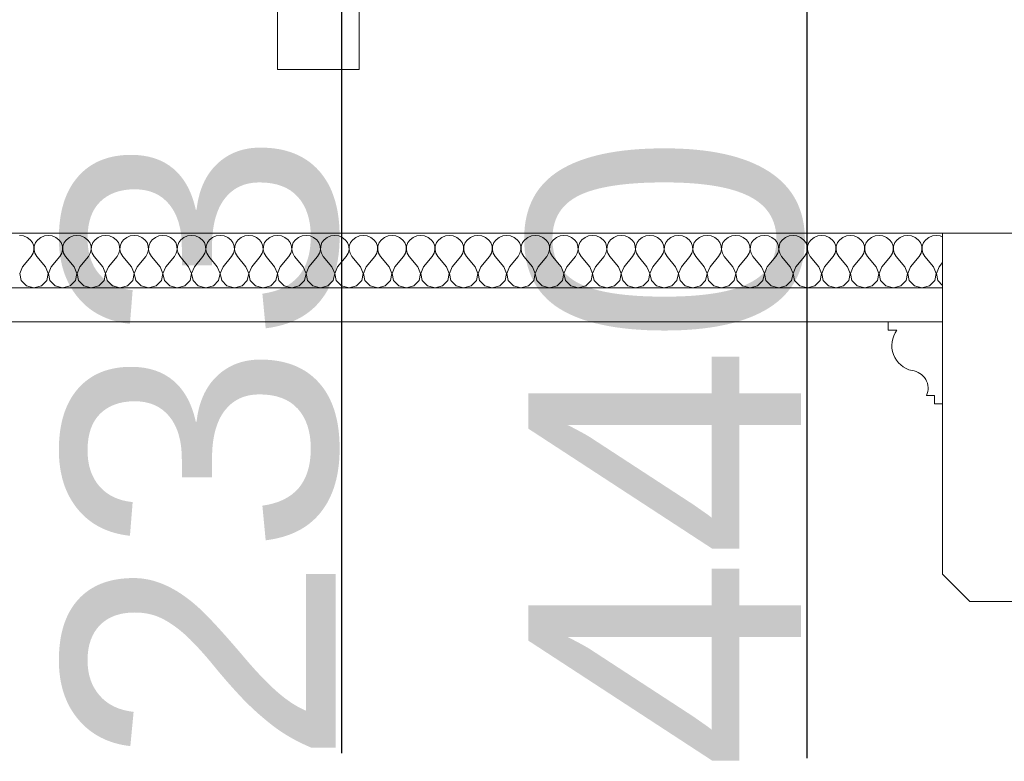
# Model space of a CAD drawing. Header units: millimetres. Extents: x -573548 to 674770, y -246895 to -89040.
# Tile 86 of 199: x 111571 to 112293, y -236064 to -235521. Entities that reach past the tile are written whole.
import ezdxf

# ---------------------------------------------------------------- set-up
doc = ezdxf.new("R2010")
doc.units = ezdxf.units.MM
for name, color, linetype, lineweight in [('belki sufitowe_Nr_pióra__41', 8, 'Continuous', 9), ('Nowe_Drawing & Figure_Nr_pióra__59', 8, 'Continuous', 9), ('Nowe_strop_Nr_pióra__59', 8, 'Continuous', 9), ('strop_Nr_pióra__41', 8, 'Continuous', 9)]:
    doc.layers.add(name, color=color, linetype=linetype, lineweight=lineweight)
doc.layers.add('Nowe_Drawing & Figure', color=7, linetype='Continuous')
doc.styles.get("Standard").update_dxf_attribs({"font": 'arial.ttf'})
doc.dimstyles.new('ISO-25', dxfattribs={"dimtxt": 2.5, "dimasz": 2.5, "dimexe": 1.25, "dimexo": 0.625, "dimtad": 1, "dimtxsty": 'Standard', "dimcen": 2.5, "dimadec": 0, "dimazin": 0, "dimtfac": 1, "dimtmove": 0, "dimatfit": 3, "dimfxl": 1, "dimarcsym": 0})

# ---------------------------------------------------------------- blocks, each defined once
blk = doc.blocks.new('*X474', base_point=(477978.69, -104863.57))
at = {"layer": 'Nowe_Drawing & Figure', "color": 21, "linetype": 'Continuous', "lineweight": 13, "true_color": 0xffaaaa}
for p, q in [((506341.62, -73220.77), (506338.75, -73220.4)), ((506344.27, -73221.84), (506341.62, -73220.77)), ((506346.5, -73223.53), (506344.27, -73221.84)), ((506354.23, -73221.84), (506352, -73223.53)), ((506356.88, -73220.77), (506354.23, -73221.84)), ((506359.75, -73220.4), (506356.88, -73220.77)), ((506362.62, -73220.77), (506359.75, -73220.4)), ((506365.27, -73221.84), (506362.62, -73220.77)), ((506367.5, -73223.53), (506365.27, -73221.84)), ((506375.23, -73221.84), (506373, -73223.53)), ((506377.88, -73220.77), (506375.23, -73221.84)), ((506380.75, -73220.4), (506377.88, -73220.77)), ((506383.62, -73220.77), (506380.75, -73220.4)), ((506386.27, -73221.84), (506383.62, -73220.77)), ((506388.5, -73223.53), (506386.27, -73221.84)), ((506396.23, -73221.84), (506394, -73223.53)), ((506398.88, -73220.77), (506396.23, -73221.84)), ((506401.75, -73220.4), (506398.88, -73220.77)), ((506404.62, -73220.77), (506401.75, -73220.4)), ((506407.27, -73221.84), (506404.62, -73220.77)), ((506409.5, -73223.53), (506407.27, -73221.84)), ((506417.23, -73221.84), (506415, -73223.53)), ((506419.88, -73220.77), (506417.23, -73221.84)), ((506422.75, -73220.4), (506419.88, -73220.77)), ((506425.62, -73220.77), (506422.75, -73220.4)), ((506428.27, -73221.84), (506425.62, -73220.77)), ((506430.5, -73223.53), (506428.27, -73221.84)), ((506438.23, -73221.84), (506436, -73223.53)), ((506440.88, -73220.77), (506438.23, -73221.84)), ((506443.75, -73220.4), (506440.88, -73220.77)), ((506446.62, -73220.77), (506443.75, -73220.4)), ((506449.27, -73221.84), (506446.62, -73220.77)), ((506451.5, -73223.53), (506449.27, -73221.84)), ((506459.23, -73221.84), (506457, -73223.53)), ((506461.88, -73220.77), (506459.23, -73221.84)), ((506464.75, -73220.4), (506461.88, -73220.77)), ((506467.62, -73220.77), (506464.75, -73220.4)), ((506470.27, -73221.84), (506467.62, -73220.77)), ((506472.5, -73223.53), (506470.27, -73221.84)), ((506480.23, -73221.84), (506478, -73223.53)), ((506482.88, -73220.77), (506480.23, -73221.84)), ((506485.75, -73220.4), (506482.88, -73220.77)), ((506488.62, -73220.77), (506485.75, -73220.4)), ((506491.27, -73221.84), (506488.62, -73220.77)), ((506493.5, -73223.53), (506491.27, -73221.84)), ((506501.23, -73221.84), (506499, -73223.53)), ((506503.88, -73220.77), (506501.23, -73221.84)), ((506506.75, -73220.4), (506503.88, -73220.77)), ((506509.62, -73220.77), (506506.75, -73220.4)), ((506512.27, -73221.84), (506509.62, -73220.77)), ((506514.5, -73223.53), (506512.27, -73221.84)), ((506522.23, -73221.84), (506520, -73223.53)), ((506524.88, -73220.77), (506522.23, -73221.84)), ((506527.75, -73220.4), (506524.88, -73220.77)), ((506530.62, -73220.77), (506527.75, -73220.4)), ((506533.27, -73221.84), (506530.62, -73220.77)), ((506535.5, -73223.53), (506533.27, -73221.84)), ((506543.23, -73221.84), (506541, -73223.53)), ((506545.88, -73220.77), (506543.23, -73221.84)), ((506548.75, -73220.4), (506545.88, -73220.77)), ((506551.62, -73220.77), (506548.75, -73220.4)), ((506554.27, -73221.84), (506551.62, -73220.77)), ((506556.5, -73223.53), (506554.27, -73221.84)), ((506564.23, -73221.84), (506562, -73223.53)), ((506566.88, -73220.77), (506564.23, -73221.84)), ((506569.75, -73220.4), (506566.88, -73220.77)), ((506572.62, -73220.77), (506569.75, -73220.4)), ((506575.27, -73221.84), (506572.62, -73220.77)), ((506577.5, -73223.53), (506575.27, -73221.84)), ((506585.23, -73221.84), (506583, -73223.53)), ((506587.88, -73220.77), (506585.23, -73221.84)), ((506590.75, -73220.4), (506587.88, -73220.77)), ((506593.62, -73220.77), (506590.75, -73220.4)), ((506596.27, -73221.84), (506593.62, -73220.77)), ((506598.5, -73223.53), (506596.27, -73221.84)), ((506606.23, -73221.84), (506604, -73223.53)), ((506608.88, -73220.77), (506606.23, -73221.84)), ((506611.75, -73220.4), (506608.88, -73220.77)), ((506614.62, -73220.77), (506611.75, -73220.4)), ((506617.27, -73221.84), (506614.62, -73220.77)), ((506619.5, -73223.53), (506617.27, -73221.84)), ((506627.23, -73221.84), (506625, -73223.53)), ((506629.88, -73220.77), (506627.23, -73221.84)), ((506632.75, -73220.4), (506629.88, -73220.77)), ((506635.62, -73220.77), (506632.75, -73220.4)), ((506638.27, -73221.84), (506635.62, -73220.77)), ((506640.5, -73223.53), (506638.27, -73221.84)), ((506648.23, -73221.84), (506646, -73223.53)), ((506650.88, -73220.77), (506648.23, -73221.84)), ((506653.75, -73220.4), (506650.88, -73220.77)), ((506656.62, -73220.77), (506653.75, -73220.4)), ((506659.27, -73221.84), (506656.62, -73220.77)), ((506661.5, -73223.53), (506659.27, -73221.84)), ((506669.23, -73221.84), (506667, -73223.53)), ((506671.88, -73220.77), (506669.23, -73221.84)), ((506674.75, -73220.4), (506671.88, -73220.77)), ((506677.62, -73220.77), (506674.75, -73220.4)), ((506680.27, -73221.84), (506677.62, -73220.77)), ((506682.5, -73223.53), (506680.27, -73221.84)), ((506690.23, -73221.84), (506688, -73223.53)), ((506692.88, -73220.77), (506690.23, -73221.84)), ((506695.75, -73220.4), (506692.88, -73220.77)), ((506698.62, -73220.77), (506695.75, -73220.4)), ((506701.27, -73221.84), (506698.62, -73220.77)), ((506703.5, -73223.53), (506701.27, -73221.84)), ((506711.23, -73221.84), (506709, -73223.53)), ((506713.88, -73220.77), (506711.23, -73221.84)), ((506716.75, -73220.4), (506713.88, -73220.77)), ((506719.62, -73220.77), (506716.75, -73220.4)), ((506722.27, -73221.84), (506719.62, -73220.77)), ((506724.5, -73223.53), (506722.27, -73221.84)), ((506732.23, -73221.84), (506730, -73223.53)), ((506734.88, -73220.77), (506732.23, -73221.84)), ((506737.75, -73220.4), (506734.88, -73220.77)), ((506740.62, -73220.77), (506737.75, -73220.4)), ((506743.27, -73221.84), (506740.62, -73220.77)), ((506745.5, -73223.53), (506743.27, -73221.84)), ((506753.23, -73221.84), (506751, -73223.53)), ((506755.88, -73220.77), (506753.23, -73221.84)), ((506758.75, -73220.4), (506755.88, -73220.77)), ((506761.62, -73220.77), (506758.75, -73220.4)), ((506764.27, -73221.84), (506761.62, -73220.77)), ((506766.5, -73223.53), (506764.27, -73221.84)), ((506774.23, -73221.84), (506772, -73223.53)), ((506776.88, -73220.77), (506774.23, -73221.84)), ((506779.75, -73220.4), (506776.88, -73220.77)), ((506782.62, -73220.77), (506779.75, -73220.4)), ((506785.27, -73221.84), (506782.62, -73220.77)), ((506787.5, -73223.53), (506785.27, -73221.84)), ((506795.23, -73221.84), (506793, -73223.53)), ((506797.88, -73220.77), (506795.23, -73221.84)), ((506800.75, -73220.4), (506797.88, -73220.77)), ((506803.62, -73220.77), (506800.75, -73220.4)), ((506806.27, -73221.84), (506803.62, -73220.77)), ((506808.5, -73223.53), (506806.27, -73221.84)), ((506816.23, -73221.84), (506814, -73223.53)), ((506818.88, -73220.77), (506816.23, -73221.84)), ((506821.75, -73220.4), (506818.88, -73220.77)), ((506824.62, -73220.77), (506821.75, -73220.4)), ((506827.27, -73221.84), (506824.62, -73220.77)), ((506829.5, -73223.53), (506827.27, -73221.84)), ((506837.23, -73221.84), (506835, -73223.53)), ((506839.88, -73220.77), (506837.23, -73221.84)), ((506842.75, -73220.4), (506839.88, -73220.77)), ((506845.62, -73220.77), (506842.75, -73220.4)), ((506848.27, -73221.84), (506845.62, -73220.77)), ((506850.5, -73223.53), (506848.27, -73221.84)), ((506858.23, -73221.84), (506856, -73223.53)), ((506860.88, -73220.77), (506858.23, -73221.84)), ((506863.75, -73220.4), (506860.88, -73220.77)), ((506866.62, -73220.77), (506863.75, -73220.4)), ((506869.27, -73221.84), (506866.62, -73220.77)), ((506871.5, -73223.53), (506869.27, -73221.84)), ((506879.23, -73221.84), (506877, -73223.53)), ((506881.88, -73220.77), (506879.23, -73221.84)), ((506884.75, -73220.4), (506881.88, -73220.77)), ((506887.62, -73220.77), (506884.75, -73220.4)), ((506890.27, -73221.84), (506887.62, -73220.77)), ((506892.5, -73223.53), (506890.27, -73221.84)), ((506900.23, -73221.84), (506898, -73223.53)), ((506902.88, -73220.77), (506900.23, -73221.84)), ((506905.75, -73220.4), (506902.88, -73220.77)), ((506908.62, -73220.77), (506905.75, -73220.4)), ((506911.27, -73221.84), (506908.62, -73220.77)), ((506913.5, -73223.53), (506911.27, -73221.84)), ((506921.23, -73221.84), (506919, -73223.53)), ((506923.88, -73220.77), (506921.23, -73221.84)), ((506926.75, -73220.4), (506923.88, -73220.77)), ((506929.62, -73220.77), (506926.75, -73220.4)), ((506932.27, -73221.84), (506929.62, -73220.77)), ((506934.5, -73223.53), (506932.27, -73221.84)), ((506942.23, -73221.84), (506940, -73223.53)), ((506944.88, -73220.77), (506942.23, -73221.84)), ((506947.75, -73220.4), (506944.88, -73220.77)), ((506950.62, -73220.77), (506947.75, -73220.4)), ((506953.27, -73221.84), (506950.62, -73220.77)), ((506955.5, -73223.53), (506953.27, -73221.84)), ((506963.23, -73221.84), (506961, -73223.53)), ((506965.88, -73220.77), (506963.23, -73221.84)), ((506968.75, -73220.4), (506965.88, -73220.77)), ((506971.62, -73220.77), (506968.75, -73220.4)), ((506974.27, -73221.84), (506971.62, -73220.77)), ((506976.5, -73223.53), (506974.27, -73221.84)), ((506984.23, -73221.84), (506982, -73223.53)), ((506986.88, -73220.77), (506984.23, -73221.84)), ((506989.75, -73220.4), (506986.88, -73220.77)), ((506992.62, -73220.77), (506989.75, -73220.4)), ((506995.27, -73221.84), (506992.62, -73220.77)), ((506997.5, -73223.53), (506995.27, -73221.84)), ((507005.23, -73221.84), (507003, -73223.53)), ((507007.88, -73220.77), (507005.23, -73221.84)), ((507010.75, -73220.4), (507007.88, -73220.77)), ((507013.62, -73220.77), (507010.75, -73220.4)), ((507015.39, -73221.48), (507013.62, -73220.77)), ((506348.14, -73225.71), (506346.5, -73223.53)), ((506349.06, -73228.22), (506348.14, -73225.71)), ((506349.2, -73230.87), (506349.06, -73228.22)), ((506349.43, -73228.22), (506349.29, -73230.87)), ((506350.36, -73225.71), (506349.43, -73228.22)), ((506352, -73223.53), (506350.36, -73225.71)), ((506369.14, -73225.71), (506367.5, -73223.53)), ((506370.06, -73228.22), (506369.14, -73225.71)), ((506370.2, -73230.87), (506370.06, -73228.22)), ((506370.43, -73228.22), (506370.29, -73230.87)), ((506371.36, -73225.71), (506370.43, -73228.22)), ((506373, -73223.53), (506371.36, -73225.71)), ((506390.14, -73225.71), (506388.5, -73223.53)), ((506391.06, -73228.22), (506390.14, -73225.71)), ((506391.2, -73230.87), (506391.06, -73228.22)), ((506391.43, -73228.22), (506391.29, -73230.87)), ((506392.36, -73225.71), (506391.43, -73228.22)), ((506394, -73223.53), (506392.36, -73225.71)), ((506411.14, -73225.71), (506409.5, -73223.53)), ((506412.06, -73228.22), (506411.14, -73225.71)), ((506412.2, -73230.87), (506412.06, -73228.22)), ((506412.43, -73228.22), (506412.29, -73230.87)), ((506413.36, -73225.71), (506412.43, -73228.22)), ((506415, -73223.53), (506413.36, -73225.71)), ((506432.14, -73225.71), (506430.5, -73223.53)), ((506433.06, -73228.22), (506432.14, -73225.71)), ((506433.2, -73230.87), (506433.06, -73228.22)), ((506433.43, -73228.22), (506433.29, -73230.87)), ((506434.36, -73225.71), (506433.43, -73228.22)), ((506436, -73223.53), (506434.36, -73225.71)), ((506453.14, -73225.71), (506451.5, -73223.53)), ((506454.06, -73228.22), (506453.14, -73225.71)), ((506454.2, -73230.87), (506454.06, -73228.22)), ((506454.43, -73228.22), (506454.29, -73230.87)), ((506455.36, -73225.71), (506454.43, -73228.22)), ((506457, -73223.53), (506455.36, -73225.71)), ((506474.14, -73225.71), (506472.5, -73223.53)), ((506475.06, -73228.22), (506474.14, -73225.71)), ((506475.2, -73230.87), (506475.06, -73228.22)), ((506475.43, -73228.22), (506475.29, -73230.87)), ((506476.36, -73225.71), (506475.43, -73228.22)), ((506478, -73223.53), (506476.36, -73225.71)), ((506495.14, -73225.71), (506493.5, -73223.53)), ((506496.06, -73228.22), (506495.14, -73225.71)), ((506496.2, -73230.87), (506496.06, -73228.22)), ((506496.43, -73228.22), (506496.29, -73230.87)), ((506497.36, -73225.71), (506496.43, -73228.22)), ((506499, -73223.53), (506497.36, -73225.71)), ((506516.14, -73225.71), (506514.5, -73223.53)), ((506517.06, -73228.22), (506516.14, -73225.71)), ((506517.2, -73230.87), (506517.06, -73228.22)), ((506517.43, -73228.22), (506517.29, -73230.87)), ((506518.36, -73225.71), (506517.43, -73228.22)), ((506520, -73223.53), (506518.36, -73225.71)), ((506537.14, -73225.71), (506535.5, -73223.53)), ((506538.06, -73228.22), (506537.14, -73225.71)), ((506538.2, -73230.87), (506538.06, -73228.22)), ((506538.43, -73228.22), (506538.29, -73230.87)), ((506539.36, -73225.71), (506538.43, -73228.22)), ((506541, -73223.53), (506539.36, -73225.71)), ((506558.14, -73225.71), (506556.5, -73223.53)), ((506559.06, -73228.22), (506558.14, -73225.71)), ((506559.2, -73230.87), (506559.06, -73228.22)), ((506559.43, -73228.22), (506559.29, -73230.87)), ((506560.36, -73225.71), (506559.43, -73228.22)), ((506562, -73223.53), (506560.36, -73225.71)), ((506579.14, -73225.71), (506577.5, -73223.53)), ((506580.06, -73228.22), (506579.14, -73225.71)), ((506580.2, -73230.87), (506580.06, -73228.22)), ((506580.43, -73228.22), (506580.29, -73230.87)), ((506581.36, -73225.71), (506580.43, -73228.22)), ((506583, -73223.53), (506581.36, -73225.71)), ((506600.14, -73225.71), (506598.5, -73223.53)), ((506601.06, -73228.22), (506600.14, -73225.71)), ((506601.2, -73230.87), (506601.06, -73228.22)), ((506601.43, -73228.22), (506601.29, -73230.87)), ((506602.36, -73225.71), (506601.43, -73228.22)), ((506604, -73223.53), (506602.36, -73225.71)), ((506621.14, -73225.71), (506619.5, -73223.53)), ((506622.06, -73228.22), (506621.14, -73225.71)), ((506622.2, -73230.87), (506622.06, -73228.22)), ((506622.43, -73228.22), (506622.29, -73230.87)), ((506623.36, -73225.71), (506622.43, -73228.22)), ((506625, -73223.53), (506623.36, -73225.71)), ((506642.14, -73225.71), (506640.5, -73223.53)), ((506643.06, -73228.22), (506642.14, -73225.71)), ((506643.2, -73230.87), (506643.06, -73228.22)), ((506643.43, -73228.22), (506643.29, -73230.87)), ((506644.36, -73225.71), (506643.43, -73228.22)), ((506646, -73223.53), (506644.36, -73225.71)), ((506663.14, -73225.71), (506661.5, -73223.53)), ((506664.06, -73228.22), (506663.14, -73225.71)), ((506664.2, -73230.87), (506664.06, -73228.22)), ((506664.43, -73228.22), (506664.29, -73230.87)), ((506665.36, -73225.71), (506664.43, -73228.22)), ((506667, -73223.53), (506665.36, -73225.71)), ((506684.14, -73225.71), (506682.5, -73223.53)), ((506685.06, -73228.22), (506684.14, -73225.71)), ((506685.2, -73230.87), (506685.06, -73228.22)), ((506685.43, -73228.22), (506685.29, -73230.87)), ((506686.36, -73225.71), (506685.43, -73228.22)), ((506688, -73223.53), (506686.36, -73225.71)), ((506705.14, -73225.71), (506703.5, -73223.53)), ((506706.06, -73228.22), (506705.14, -73225.71)), ((506706.2, -73230.87), (506706.06, -73228.22)), ((506706.43, -73228.22), (506706.29, -73230.87)), ((506707.36, -73225.71), (506706.43, -73228.22)), ((506709, -73223.53), (506707.36, -73225.71)), ((506726.14, -73225.71), (506724.5, -73223.53)), ((506727.06, -73228.22), (506726.14, -73225.71)), ((506727.2, -73230.87), (506727.06, -73228.22)), ((506727.43, -73228.22), (506727.29, -73230.87)), ((506728.36, -73225.71), (506727.43, -73228.22)), ((506730, -73223.53), (506728.36, -73225.71)), ((506747.14, -73225.71), (506745.5, -73223.53)), ((506748.06, -73228.22), (506747.14, -73225.71)), ((506748.2, -73230.87), (506748.06, -73228.22)), ((506748.43, -73228.22), (506748.29, -73230.87)), ((506749.36, -73225.71), (506748.43, -73228.22)), ((506751, -73223.53), (506749.36, -73225.71)), ((506768.14, -73225.71), (506766.5, -73223.53)), ((506769.06, -73228.22), (506768.14, -73225.71)), ((506769.2, -73230.87), (506769.06, -73228.22)), ((506769.43, -73228.22), (506769.29, -73230.87)), ((506770.36, -73225.71), (506769.43, -73228.22)), ((506772, -73223.53), (506770.36, -73225.71)), ((506789.14, -73225.71), (506787.5, -73223.53)), ((506790.06, -73228.22), (506789.14, -73225.71)), ((506790.2, -73230.87), (506790.06, -73228.22)), ((506790.43, -73228.22), (506790.29, -73230.87)), ((506791.36, -73225.71), (506790.43, -73228.22)), ((506793, -73223.53), (506791.36, -73225.71)), ((506810.14, -73225.71), (506808.5, -73223.53)), ((506811.06, -73228.22), (506810.14, -73225.71)), ((506811.2, -73230.87), (506811.06, -73228.22)), ((506811.43, -73228.22), (506811.29, -73230.87)), ((506812.36, -73225.71), (506811.43, -73228.22)), ((506814, -73223.53), (506812.36, -73225.71)), ((506831.14, -73225.71), (506829.5, -73223.53)), ((506832.06, -73228.22), (506831.14, -73225.71)), ((506832.2, -73230.87), (506832.06, -73228.22)), ((506832.43, -73228.22), (506832.29, -73230.87)), ((506833.36, -73225.71), (506832.43, -73228.22)), ((506835, -73223.53), (506833.36, -73225.71)), ((506852.14, -73225.71), (506850.5, -73223.53)), ((506853.06, -73228.22), (506852.14, -73225.71)), ((506853.2, -73230.87), (506853.06, -73228.22)), ((506853.43, -73228.22), (506853.29, -73230.87)), ((506854.36, -73225.71), (506853.43, -73228.22)), ((506856, -73223.53), (506854.36, -73225.71)), ((506873.14, -73225.71), (506871.5, -73223.53)), ((506874.06, -73228.22), (506873.14, -73225.71)), ((506874.2, -73230.87), (506874.06, -73228.22)), ((506874.43, -73228.22), (506874.29, -73230.87)), ((506875.36, -73225.71), (506874.43, -73228.22)), ((506877, -73223.53), (506875.36, -73225.71)), ((506894.14, -73225.71), (506892.5, -73223.53)), ((506895.06, -73228.22), (506894.14, -73225.71)), ((506895.2, -73230.87), (506895.06, -73228.22)), ((506895.43, -73228.22), (506895.29, -73230.87)), ((506896.36, -73225.71), (506895.43, -73228.22)), ((506898, -73223.53), (506896.36, -73225.71)), ((506915.14, -73225.71), (506913.5, -73223.53)), ((506916.06, -73228.22), (506915.14, -73225.71)), ((506916.2, -73230.87), (506916.06, -73228.22)), ((506916.43, -73228.22), (506916.29, -73230.87)), ((506917.36, -73225.71), (506916.43, -73228.22)), ((506919, -73223.53), (506917.36, -73225.71)), ((506936.14, -73225.71), (506934.5, -73223.53)), ((506937.06, -73228.22), (506936.14, -73225.71)), ((506937.2, -73230.87), (506937.06, -73228.22)), ((506937.43, -73228.22), (506937.29, -73230.87)), ((506938.36, -73225.71), (506937.43, -73228.22)), ((506940, -73223.53), (506938.36, -73225.71)), ((506957.14, -73225.71), (506955.5, -73223.53)), ((506958.06, -73228.22), (506957.14, -73225.71)), ((506958.2, -73230.87), (506958.06, -73228.22)), ((506958.43, -73228.22), (506958.29, -73230.87)), ((506959.36, -73225.71), (506958.43, -73228.22)), ((506961, -73223.53), (506959.36, -73225.71)), ((506978.14, -73225.71), (506976.5, -73223.53)), ((506979.06, -73228.22), (506978.14, -73225.71)), ((506979.2, -73230.87), (506979.06, -73228.22)), ((506979.43, -73228.22), (506979.29, -73230.87)), ((506980.36, -73225.71), (506979.43, -73228.22)), ((506982, -73223.53), (506980.36, -73225.71)), ((506999.14, -73225.71), (506997.5, -73223.53)), ((507000.06, -73228.22), (506999.14, -73225.71)), ((507000.2, -73230.87), (507000.06, -73228.22)), ((507000.43, -73228.22), (507000.29, -73230.87)), ((507001.36, -73225.71), (507000.43, -73228.22)), ((507003, -73223.53), (507001.36, -73225.71)), ((506340.85, -73243.44), (506347.15, -73235.76)), ((506347.15, -73235.76), (506348.55, -73233.45)), ((506348.55, -73233.45), (506349.2, -73230.87)), ((506349.29, -73230.87), (506349.94, -73233.45)), ((506349.94, -73233.45), (506351.35, -73235.76)), ((506357.65, -73243.44), (506351.35, -73235.76)), ((506361.85, -73243.44), (506368.15, -73235.76)), ((506368.15, -73235.76), (506369.55, -73233.45)), ((506369.55, -73233.45), (506370.2, -73230.87)), ((506370.29, -73230.87), (506370.94, -73233.45)), ((506370.94, -73233.45), (506372.35, -73235.76)), ((506378.65, -73243.44), (506372.35, -73235.76)), ((506382.85, -73243.44), (506389.15, -73235.76)), ((506389.15, -73235.76), (506390.55, -73233.45)), ((506390.55, -73233.45), (506391.2, -73230.87)), ((506391.29, -73230.87), (506391.94, -73233.45)), ((506391.94, -73233.45), (506393.35, -73235.76)), ((506399.65, -73243.44), (506393.35, -73235.76)), ((506403.85, -73243.44), (506410.15, -73235.76)), ((506410.15, -73235.76), (506411.55, -73233.45)), ((506411.55, -73233.45), (506412.2, -73230.87)), ((506412.29, -73230.87), (506412.94, -73233.45)), ((506412.94, -73233.45), (506414.35, -73235.76)), ((506420.65, -73243.44), (506414.35, -73235.76)), ((506424.85, -73243.44), (506431.15, -73235.76)), ((506431.15, -73235.76), (506432.55, -73233.45)), ((506432.55, -73233.45), (506433.2, -73230.87)), ((506433.29, -73230.87), (506433.94, -73233.45)), ((506433.94, -73233.45), (506435.35, -73235.76)), ((506441.65, -73243.44), (506435.35, -73235.76)), ((506445.85, -73243.44), (506452.15, -73235.76)), ((506452.15, -73235.76), (506453.55, -73233.45)), ((506453.55, -73233.45), (506454.2, -73230.87)), ((506454.29, -73230.87), (506454.94, -73233.45)), ((506454.94, -73233.45), (506456.35, -73235.76)), ((506462.65, -73243.44), (506456.35, -73235.76)), ((506466.85, -73243.44), (506473.15, -73235.76)), ((506473.15, -73235.76), (506474.55, -73233.45)), ((506474.55, -73233.45), (506475.2, -73230.87)), ((506475.29, -73230.87), (506475.94, -73233.45)), ((506475.94, -73233.45), (506477.35, -73235.76)), ((506483.65, -73243.44), (506477.35, -73235.76)), ((506487.85, -73243.44), (506494.15, -73235.76)), ((506494.15, -73235.76), (506495.55, -73233.45)), ((506495.55, -73233.45), (506496.2, -73230.87)), ((506496.29, -73230.87), (506496.94, -73233.45)), ((506496.94, -73233.45), (506498.35, -73235.76)), ((506504.65, -73243.44), (506498.35, -73235.76)), ((506508.85, -73243.44), (506515.15, -73235.76)), ((506515.15, -73235.76), (506516.55, -73233.45)), ((506516.55, -73233.45), (506517.2, -73230.87)), ((506517.29, -73230.87), (506517.94, -73233.45)), ((506517.94, -73233.45), (506519.35, -73235.76)), ((506525.65, -73243.44), (506519.35, -73235.76)), ((506529.85, -73243.44), (506536.15, -73235.76)), ((506536.15, -73235.76), (506537.55, -73233.45)), ((506537.55, -73233.45), (506538.2, -73230.87)), ((506538.29, -73230.87), (506538.94, -73233.45)), ((506538.94, -73233.45), (506540.35, -73235.76)), ((506546.65, -73243.44), (506540.35, -73235.76)), ((506550.85, -73243.44), (506557.15, -73235.76)), ((506557.15, -73235.76), (506558.55, -73233.45)), ((506558.55, -73233.45), (506559.2, -73230.87)), ((506559.29, -73230.87), (506559.94, -73233.45)), ((506559.94, -73233.45), (506561.35, -73235.76)), ((506567.65, -73243.44), (506561.35, -73235.76)), ((506571.85, -73243.44), (506578.15, -73235.76)), ((506578.15, -73235.76), (506579.55, -73233.45)), ((506579.55, -73233.45), (506580.2, -73230.87)), ((506580.29, -73230.87), (506580.94, -73233.45)), ((506580.94, -73233.45), (506582.35, -73235.76)), ((506588.65, -73243.44), (506582.35, -73235.76)), ((506592.85, -73243.44), (506599.15, -73235.76)), ((506599.15, -73235.76), (506600.55, -73233.45)), ((506600.55, -73233.45), (506601.2, -73230.87)), ((506601.29, -73230.87), (506601.94, -73233.45)), ((506601.94, -73233.45), (506603.35, -73235.76)), ((506609.65, -73243.44), (506603.35, -73235.76)), ((506613.85, -73243.44), (506620.15, -73235.76)), ((506620.15, -73235.76), (506621.55, -73233.45)), ((506621.55, -73233.45), (506622.2, -73230.87)), ((506622.29, -73230.87), (506622.94, -73233.45)), ((506622.94, -73233.45), (506624.35, -73235.76)), ((506630.65, -73243.44), (506624.35, -73235.76)), ((506634.85, -73243.44), (506641.15, -73235.76)), ((506641.15, -73235.76), (506642.55, -73233.45)), ((506642.55, -73233.45), (506643.2, -73230.87)), ((506643.29, -73230.87), (506643.94, -73233.45)), ((506643.94, -73233.45), (506645.35, -73235.76)), ((506651.65, -73243.44), (506645.35, -73235.76)), ((506655.85, -73243.44), (506662.15, -73235.76)), ((506662.15, -73235.76), (506663.55, -73233.45)), ((506663.55, -73233.45), (506664.2, -73230.87)), ((506664.29, -73230.87), (506664.94, -73233.45)), ((506664.94, -73233.45), (506666.35, -73235.76)), ((506672.65, -73243.44), (506666.35, -73235.76)), ((506676.85, -73243.44), (506683.15, -73235.76)), ((506683.15, -73235.76), (506684.55, -73233.45)), ((506684.55, -73233.45), (506685.2, -73230.87)), ((506685.29, -73230.87), (506685.94, -73233.45)), ((506685.94, -73233.45), (506687.35, -73235.76)), ((506693.65, -73243.44), (506687.35, -73235.76)), ((506697.85, -73243.44), (506704.15, -73235.76)), ((506704.15, -73235.76), (506705.55, -73233.45)), ((506705.55, -73233.45), (506706.2, -73230.87)), ((506706.29, -73230.87), (506706.94, -73233.45)), ((506706.94, -73233.45), (506708.35, -73235.76)), ((506714.65, -73243.44), (506708.35, -73235.76)), ((506718.85, -73243.44), (506725.15, -73235.76)), ((506725.15, -73235.76), (506726.55, -73233.45)), ((506726.55, -73233.45), (506727.2, -73230.87)), ((506727.29, -73230.87), (506727.94, -73233.45)), ((506727.94, -73233.45), (506729.35, -73235.76)), ((506735.65, -73243.44), (506729.35, -73235.76)), ((506739.85, -73243.44), (506746.15, -73235.76)), ((506746.15, -73235.76), (506747.55, -73233.45)), ((506747.55, -73233.45), (506748.2, -73230.87)), ((506748.29, -73230.87), (506748.94, -73233.45)), ((506748.94, -73233.45), (506750.35, -73235.76)), ((506756.65, -73243.44), (506750.35, -73235.76)), ((506760.85, -73243.44), (506767.15, -73235.76)), ((506767.15, -73235.76), (506768.55, -73233.45)), ((506768.55, -73233.45), (506769.2, -73230.87)), ((506769.29, -73230.87), (506769.94, -73233.45)), ((506769.94, -73233.45), (506771.35, -73235.76)), ((506777.65, -73243.44), (506771.35, -73235.76)), ((506781.85, -73243.44), (506788.15, -73235.76)), ((506788.15, -73235.76), (506789.55, -73233.45)), ((506789.55, -73233.45), (506790.2, -73230.87)), ((506790.29, -73230.87), (506790.94, -73233.45)), ((506790.94, -73233.45), (506792.35, -73235.76)), ((506798.65, -73243.44), (506792.35, -73235.76)), ((506802.85, -73243.44), (506809.15, -73235.76)), ((506809.15, -73235.76), (506810.55, -73233.45)), ((506810.55, -73233.45), (506811.2, -73230.87)), ((506811.29, -73230.87), (506811.94, -73233.45)), ((506811.94, -73233.45), (506813.35, -73235.76)), ((506819.65, -73243.44), (506813.35, -73235.76)), ((506823.85, -73243.44), (506830.15, -73235.76)), ((506830.15, -73235.76), (506831.55, -73233.45)), ((506831.55, -73233.45), (506832.2, -73230.87)), ((506832.29, -73230.87), (506832.94, -73233.45)), ((506832.94, -73233.45), (506834.35, -73235.76)), ((506840.65, -73243.44), (506834.35, -73235.76)), ((506844.85, -73243.44), (506851.15, -73235.76)), ((506851.15, -73235.76), (506852.55, -73233.45)), ((506852.55, -73233.45), (506853.2, -73230.87)), ((506853.29, -73230.87), (506853.94, -73233.45)), ((506853.94, -73233.45), (506855.35, -73235.76)), ((506861.65, -73243.44), (506855.35, -73235.76)), ((506865.85, -73243.44), (506872.15, -73235.76)), ((506872.15, -73235.76), (506873.55, -73233.45)), ((506873.55, -73233.45), (506874.2, -73230.87)), ((506874.29, -73230.87), (506874.94, -73233.45)), ((506874.94, -73233.45), (506876.35, -73235.76)), ((506882.65, -73243.44), (506876.35, -73235.76)), ((506886.85, -73243.44), (506893.15, -73235.76)), ((506893.15, -73235.76), (506894.55, -73233.45)), ((506894.55, -73233.45), (506895.2, -73230.87)), ((506895.29, -73230.87), (506895.94, -73233.45)), ((506895.94, -73233.45), (506897.35, -73235.76)), ((506903.65, -73243.44), (506897.35, -73235.76)), ((506907.85, -73243.44), (506914.15, -73235.76)), ((506914.15, -73235.76), (506915.55, -73233.45)), ((506915.55, -73233.45), (506916.2, -73230.87)), ((506916.29, -73230.87), (506916.94, -73233.45)), ((506916.94, -73233.45), (506918.35, -73235.76)), ((506924.65, -73243.44), (506918.35, -73235.76)), ((506928.85, -73243.44), (506935.15, -73235.76)), ((506935.15, -73235.76), (506936.55, -73233.45)), ((506936.55, -73233.45), (506937.2, -73230.87)), ((506937.29, -73230.87), (506937.94, -73233.45)), ((506937.94, -73233.45), (506939.35, -73235.76)), ((506945.65, -73243.44), (506939.35, -73235.76)), ((506949.85, -73243.44), (506956.15, -73235.76)), ((506956.15, -73235.76), (506957.55, -73233.45)), ((506957.55, -73233.45), (506958.2, -73230.87)), ((506958.29, -73230.87), (506958.94, -73233.45)), ((506958.94, -73233.45), (506960.35, -73235.76)), ((506966.65, -73243.44), (506960.35, -73235.76)), ((506970.85, -73243.44), (506977.15, -73235.76)), ((506977.15, -73235.76), (506978.55, -73233.45)), ((506978.55, -73233.45), (506979.2, -73230.87)), ((506979.29, -73230.87), (506979.94, -73233.45)), ((506979.94, -73233.45), (506981.35, -73235.76)), ((506987.65, -73243.44), (506981.35, -73235.76)), ((506991.85, -73243.44), (506998.15, -73235.76)), ((506998.15, -73235.76), (506999.55, -73233.45)), ((506999.55, -73233.45), (507000.2, -73230.87)), ((507000.29, -73230.87), (507000.94, -73233.45)), ((507000.94, -73233.45), (507002.35, -73235.76)), ((507008.65, -73243.44), (507002.35, -73235.76)), ((506340.85, -73243.44), (506338.79, -73248.34)), ((506359.7, -73248.34), (506357.65, -73243.44)), ((506361.85, -73243.44), (506359.79, -73248.34)), ((506380.7, -73248.34), (506378.65, -73243.44)), ((506382.85, -73243.44), (506380.79, -73248.34)), ((506401.7, -73248.34), (506399.65, -73243.44)), ((506403.85, -73243.44), (506401.79, -73248.34)), ((506422.7, -73248.34), (506420.65, -73243.44)), ((506424.85, -73243.44), (506422.79, -73248.34)), ((506443.7, -73248.34), (506441.65, -73243.44)), ((506445.85, -73243.44), (506443.79, -73248.34)), ((506464.7, -73248.34), (506462.65, -73243.44)), ((506466.85, -73243.44), (506464.79, -73248.34)), ((506485.7, -73248.34), (506483.65, -73243.44)), ((506487.85, -73243.44), (506485.79, -73248.34)), ((506506.7, -73248.34), (506504.65, -73243.44)), ((506508.85, -73243.44), (506506.79, -73248.34)), ((506527.7, -73248.34), (506525.65, -73243.44)), ((506529.85, -73243.44), (506527.79, -73248.34)), ((506548.7, -73248.34), (506546.65, -73243.44)), ((506550.85, -73243.44), (506548.79, -73248.34)), ((506569.7, -73248.34), (506567.65, -73243.44)), ((506571.85, -73243.44), (506569.79, -73248.34)), ((506590.7, -73248.34), (506588.65, -73243.44)), ((506592.85, -73243.44), (506590.79, -73248.34)), ((506611.7, -73248.34), (506609.65, -73243.44)), ((506613.85, -73243.44), (506611.79, -73248.34)), ((506632.7, -73248.34), (506630.65, -73243.44)), ((506634.85, -73243.44), (506632.79, -73248.34)), ((506653.7, -73248.34), (506651.65, -73243.44)), ((506655.85, -73243.44), (506653.79, -73248.34)), ((506674.7, -73248.34), (506672.65, -73243.44)), ((506676.85, -73243.44), (506674.79, -73248.34)), ((506695.7, -73248.34), (506693.65, -73243.44)), ((506697.85, -73243.44), (506695.79, -73248.34)), ((506716.7, -73248.34), (506714.65, -73243.44)), ((506718.85, -73243.44), (506716.79, -73248.34)), ((506737.7, -73248.34), (506735.65, -73243.44)), ((506739.85, -73243.44), (506737.79, -73248.34)), ((506758.7, -73248.34), (506756.65, -73243.44)), ((506760.85, -73243.44), (506758.79, -73248.34)), ((506779.7, -73248.34), (506777.65, -73243.44)), ((506781.85, -73243.44), (506779.79, -73248.34)), ((506800.7, -73248.34), (506798.65, -73243.44)), ((506802.85, -73243.44), (506800.79, -73248.34)), ((506821.7, -73248.34), (506819.65, -73243.44)), ((506823.85, -73243.44), (506821.79, -73248.34)), ((506842.7, -73248.34), (506840.65, -73243.44)), ((506844.85, -73243.44), (506842.79, -73248.34)), ((506863.7, -73248.34), (506861.65, -73243.44)), ((506865.85, -73243.44), (506863.79, -73248.34)), ((506884.7, -73248.34), (506882.65, -73243.44)), ((506886.85, -73243.44), (506884.79, -73248.34)), ((506905.7, -73248.34), (506903.65, -73243.44)), ((506907.85, -73243.44), (506905.79, -73248.34)), ((506926.7, -73248.34), (506924.65, -73243.44)), ((506928.85, -73243.44), (506926.79, -73248.34)), ((506947.7, -73248.34), (506945.65, -73243.44)), ((506949.85, -73243.44), (506947.79, -73248.34)), ((506968.7, -73248.34), (506966.65, -73243.44)), ((506970.85, -73243.44), (506968.79, -73248.34)), ((506989.7, -73248.34), (506987.65, -73243.44)), ((506991.85, -73243.44), (506989.79, -73248.34)), ((507010.7, -73248.34), (507008.65, -73243.44)), ((507012.85, -73243.44), (507010.79, -73248.34)), ((507012.85, -73243.44), (507015.39, -73240.35)), ((506338.79, -73248.34), (506339.86, -73253.5)), ((506358.64, -73253.5), (506359.7, -73248.34)), ((506359.79, -73248.34), (506360.86, -73253.5)), ((506379.64, -73253.5), (506380.7, -73248.34)), ((506380.79, -73248.34), (506381.86, -73253.5)), ((506400.64, -73253.5), (506401.7, -73248.34)), ((506401.79, -73248.34), (506402.86, -73253.5)), ((506421.64, -73253.5), (506422.7, -73248.34)), ((506422.79, -73248.34), (506423.86, -73253.5)), ((506442.64, -73253.5), (506443.7, -73248.34)), ((506443.79, -73248.34), (506444.86, -73253.5)), ((506463.64, -73253.5), (506464.7, -73248.34)), ((506464.79, -73248.34), (506465.86, -73253.5)), ((506484.64, -73253.5), (506485.7, -73248.34)), ((506485.79, -73248.34), (506486.86, -73253.5)), ((506505.64, -73253.5), (506506.7, -73248.34)), ((506506.79, -73248.34), (506507.86, -73253.5)), ((506526.64, -73253.5), (506527.7, -73248.34)), ((506527.79, -73248.34), (506528.86, -73253.5)), ((506547.64, -73253.5), (506548.7, -73248.34)), ((506548.79, -73248.34), (506549.86, -73253.5)), ((506568.64, -73253.5), (506569.7, -73248.34)), ((506569.79, -73248.34), (506570.86, -73253.5)), ((506589.64, -73253.5), (506590.7, -73248.34)), ((506590.79, -73248.34), (506591.86, -73253.5)), ((506610.64, -73253.5), (506611.7, -73248.34)), ((506611.79, -73248.34), (506612.86, -73253.5)), ((506631.64, -73253.5), (506632.7, -73248.34)), ((506632.79, -73248.34), (506633.86, -73253.5)), ((506652.64, -73253.5), (506653.7, -73248.34)), ((506653.79, -73248.34), (506654.86, -73253.5)), ((506673.64, -73253.5), (506674.7, -73248.34)), ((506674.79, -73248.34), (506675.86, -73253.5)), ((506694.64, -73253.5), (506695.7, -73248.34)), ((506695.79, -73248.34), (506696.86, -73253.5)), ((506715.64, -73253.5), (506716.7, -73248.34)), ((506716.79, -73248.34), (506717.86, -73253.5)), ((506736.64, -73253.5), (506737.7, -73248.34)), ((506737.79, -73248.34), (506738.86, -73253.5)), ((506757.64, -73253.5), (506758.7, -73248.34)), ((506758.79, -73248.34), (506759.86, -73253.5)), ((506778.64, -73253.5), (506779.7, -73248.34)), ((506779.79, -73248.34), (506780.86, -73253.5)), ((506799.64, -73253.5), (506800.7, -73248.34)), ((506800.79, -73248.34), (506801.86, -73253.5)), ((506820.64, -73253.5), (506821.7, -73248.34)), ((506821.79, -73248.34), (506822.86, -73253.5)), ((506841.64, -73253.5), (506842.7, -73248.34)), ((506842.79, -73248.34), (506843.86, -73253.5)), ((506862.64, -73253.5), (506863.7, -73248.34)), ((506863.79, -73248.34), (506864.86, -73253.5)), ((506883.64, -73253.5), (506884.7, -73248.34)), ((506884.79, -73248.34), (506885.86, -73253.5)), ((506904.64, -73253.5), (506905.7, -73248.34)), ((506905.79, -73248.34), (506906.86, -73253.5)), ((506925.64, -73253.5), (506926.7, -73248.34)), ((506926.79, -73248.34), (506927.86, -73253.5)), ((506946.64, -73253.5), (506947.7, -73248.34)), ((506947.79, -73248.34), (506948.86, -73253.5)), ((506967.64, -73253.5), (506968.7, -73248.34)), ((506968.79, -73248.34), (506969.86, -73253.5)), ((506988.64, -73253.5), (506989.7, -73248.34)), ((506989.79, -73248.34), (506990.86, -73253.5)), ((507009.64, -73253.5), (507010.7, -73248.34)), ((507010.79, -73248.34), (507011.86, -73253.5)), ((506339.86, -73253.5), (506343.73, -73257.37)), ((506343.73, -73257.37), (506349.25, -73258.8)), ((506349.25, -73258.8), (506354.77, -73257.37)), ((506354.77, -73257.37), (506358.64, -73253.5)), ((506360.86, -73253.5), (506364.73, -73257.37)), ((506364.73, -73257.37), (506370.25, -73258.8)), ((506370.25, -73258.8), (506375.77, -73257.37)), ((506375.77, -73257.37), (506379.64, -73253.5)), ((506381.86, -73253.5), (506385.73, -73257.37)), ((506385.73, -73257.37), (506391.25, -73258.8)), ((506391.25, -73258.8), (506396.77, -73257.37)), ((506396.77, -73257.37), (506400.64, -73253.5)), ((506402.86, -73253.5), (506406.73, -73257.37)), ((506406.73, -73257.37), (506412.25, -73258.8)), ((506412.25, -73258.8), (506417.77, -73257.37)), ((506417.77, -73257.37), (506421.64, -73253.5)), ((506423.86, -73253.5), (506427.73, -73257.37)), ((506427.73, -73257.37), (506433.25, -73258.8)), ((506433.25, -73258.8), (506438.77, -73257.37)), ((506438.77, -73257.37), (506442.64, -73253.5)), ((506444.86, -73253.5), (506448.73, -73257.37)), ((506448.73, -73257.37), (506454.25, -73258.8)), ((506454.25, -73258.8), (506459.77, -73257.37)), ((506459.77, -73257.37), (506463.64, -73253.5)), ((506465.86, -73253.5), (506469.73, -73257.37)), ((506469.73, -73257.37), (506475.25, -73258.8)), ((506475.25, -73258.8), (506480.77, -73257.37)), ((506480.77, -73257.37), (506484.64, -73253.5)), ((506486.86, -73253.5), (506490.73, -73257.37)), ((506490.73, -73257.37), (506496.25, -73258.8)), ((506496.25, -73258.8), (506501.77, -73257.37)), ((506501.77, -73257.37), (506505.64, -73253.5)), ((506507.86, -73253.5), (506511.73, -73257.37)), ((506511.73, -73257.37), (506517.25, -73258.8)), ((506517.25, -73258.8), (506522.77, -73257.37)), ((506522.77, -73257.37), (506526.64, -73253.5)), ((506528.86, -73253.5), (506532.73, -73257.37)), ((506532.73, -73257.37), (506538.25, -73258.8)), ((506538.25, -73258.8), (506543.77, -73257.37)), ((506543.77, -73257.37), (506547.64, -73253.5)), ((506549.86, -73253.5), (506553.73, -73257.37)), ((506553.73, -73257.37), (506559.25, -73258.8)), ((506559.25, -73258.8), (506564.77, -73257.37)), ((506564.77, -73257.37), (506568.64, -73253.5)), ((506570.86, -73253.5), (506574.73, -73257.37)), ((506574.73, -73257.37), (506580.25, -73258.8)), ((506580.25, -73258.8), (506585.77, -73257.37)), ((506585.77, -73257.37), (506589.64, -73253.5)), ((506591.86, -73253.5), (506595.73, -73257.37)), ((506595.73, -73257.37), (506601.25, -73258.8)), ((506601.25, -73258.8), (506606.77, -73257.37)), ((506606.77, -73257.37), (506610.64, -73253.5)), ((506612.86, -73253.5), (506616.73, -73257.37)), ((506616.73, -73257.37), (506622.25, -73258.8)), ((506622.25, -73258.8), (506627.77, -73257.37)), ((506627.77, -73257.37), (506631.64, -73253.5)), ((506633.86, -73253.5), (506637.73, -73257.37)), ((506637.73, -73257.37), (506643.25, -73258.8)), ((506643.25, -73258.8), (506648.77, -73257.37)), ((506648.77, -73257.37), (506652.64, -73253.5)), ((506654.86, -73253.5), (506658.73, -73257.37)), ((506658.73, -73257.37), (506664.25, -73258.8)), ((506664.25, -73258.8), (506669.77, -73257.37)), ((506669.77, -73257.37), (506673.64, -73253.5)), ((506675.86, -73253.5), (506679.73, -73257.37)), ((506679.73, -73257.37), (506685.25, -73258.8)), ((506685.25, -73258.8), (506690.77, -73257.37)), ((506690.77, -73257.37), (506694.64, -73253.5)), ((506696.86, -73253.5), (506700.73, -73257.37)), ((506700.73, -73257.37), (506706.25, -73258.8)), ((506706.25, -73258.8), (506711.77, -73257.37)), ((506711.77, -73257.37), (506715.64, -73253.5)), ((506717.86, -73253.5), (506721.73, -73257.37)), ((506721.73, -73257.37), (506727.25, -73258.8)), ((506727.25, -73258.8), (506732.77, -73257.37)), ((506732.77, -73257.37), (506736.64, -73253.5)), ((506738.86, -73253.5), (506742.73, -73257.37)), ((506742.73, -73257.37), (506748.25, -73258.8)), ((506748.25, -73258.8), (506753.77, -73257.37)), ((506753.77, -73257.37), (506757.64, -73253.5)), ((506759.86, -73253.5), (506763.73, -73257.37)), ((506763.73, -73257.37), (506769.25, -73258.8)), ((506769.25, -73258.8), (506774.77, -73257.37)), ((506774.77, -73257.37), (506778.64, -73253.5)), ((506780.86, -73253.5), (506784.73, -73257.37)), ((506784.73, -73257.37), (506790.25, -73258.8)), ((506790.25, -73258.8), (506795.77, -73257.37)), ((506795.77, -73257.37), (506799.64, -73253.5)), ((506801.86, -73253.5), (506805.73, -73257.37)), ((506805.73, -73257.37), (506811.25, -73258.8)), ((506811.25, -73258.8), (506816.77, -73257.37)), ((506816.77, -73257.37), (506820.64, -73253.5)), ((506822.86, -73253.5), (506826.73, -73257.37)), ((506826.73, -73257.37), (506832.25, -73258.8)), ((506832.25, -73258.8), (506837.77, -73257.37)), ((506837.77, -73257.37), (506841.64, -73253.5)), ((506843.86, -73253.5), (506847.73, -73257.37)), ((506847.73, -73257.37), (506853.25, -73258.8)), ((506853.25, -73258.8), (506858.77, -73257.37)), ((506858.77, -73257.37), (506862.64, -73253.5)), ((506864.86, -73253.5), (506868.73, -73257.37)), ((506868.73, -73257.37), (506874.25, -73258.8)), ((506874.25, -73258.8), (506879.77, -73257.37)), ((506879.77, -73257.37), (506883.64, -73253.5)), ((506885.86, -73253.5), (506889.73, -73257.37)), ((506889.73, -73257.37), (506895.25, -73258.8)), ((506895.25, -73258.8), (506900.77, -73257.37)), ((506900.77, -73257.37), (506904.64, -73253.5)), ((506906.86, -73253.5), (506910.73, -73257.37)), ((506910.73, -73257.37), (506916.25, -73258.8)), ((506916.25, -73258.8), (506921.77, -73257.37)), ((506921.77, -73257.37), (506925.64, -73253.5)), ((506927.86, -73253.5), (506931.73, -73257.37)), ((506931.73, -73257.37), (506937.25, -73258.8)), ((506937.25, -73258.8), (506942.77, -73257.37)), ((506942.77, -73257.37), (506946.64, -73253.5)), ((506948.86, -73253.5), (506952.73, -73257.37)), ((506952.73, -73257.37), (506958.25, -73258.8)), ((506958.25, -73258.8), (506963.77, -73257.37)), ((506963.77, -73257.37), (506967.64, -73253.5)), ((506969.86, -73253.5), (506973.73, -73257.37)), ((506973.73, -73257.37), (506979.25, -73258.8)), ((506979.25, -73258.8), (506984.77, -73257.37)), ((506984.77, -73257.37), (506988.64, -73253.5)), ((506990.86, -73253.5), (506994.73, -73257.37)), ((506994.73, -73257.37), (507000.25, -73258.8)), ((507000.25, -73258.8), (507005.77, -73257.37)), ((507005.77, -73257.37), (507009.64, -73253.5)), ((507011.86, -73253.5), (507015.39, -73257.03))]:
    blk.add_line(p, q, dxfattribs=at)
blk = doc.blocks.new('Wypełnienie_48_1', base_point=(477978.69, -104863.57))
at = {"layer": 'Nowe_Drawing & Figure', "color": 21, "linetype": 'Continuous', "lineweight": 13, "true_color": 0xffaaaa}
blk.add_blockref('*X474', (477978.69, -104863.57), dxfattribs=at)
blk = doc.blocks.new('A$C685D2BB2')
at = {"layer": 'belki sufitowe_Nr_pióra__41'}
blk.add_lwpolyline([(34237.58, 10947.29), (34257.58, 10967.29), (34257.58, 11217.29), (34087.58, 11217.29), (34087.58, 10967.29), (34107.58, 10947.29)], close=True, dxfattribs=at)
blk.add_lwpolyline([(34087.58, 11152.29), (34047.58, 11152.29), (34047.58, 11146.29), (34054.11, 11146.29, 0.549198), (34065.21, 11116.56, -0.516526), (34075.71, 11098.29), (34081.58, 11098.29), (34081.58, 11092.29), (34087.58, 11092.29)], format="xyb", close=True, dxfattribs=at)
blk.add_lwpolyline([(34081.58, 11098.29), (34081.58, 11092.29)], dxfattribs=at)
at = {"layer": 'Nowe_strop_Nr_pióra__59'}
blk.add_line((24142.67, 11217.29), (40004.42, 11217.29), dxfattribs=at)
blk.add_lwpolyline([(33599.92, 11337.29), (33659.92, 11337.29), (33659.92, 11457.29), (33599.92, 11457.29)], close=True, dxfattribs=at)
at = {"layer": 'strop_Nr_pióra__41'}
for p, q in [((32864.94, 11177.29), (34087.58, 11177.29)), ((32864.94, 11152.29), (34087.58, 11152.29))]:
    blk.add_line(p, q, dxfattribs=at)
at = {"layer": 'Nowe_Drawing & Figure_Nr_pióra__59'}
blk.add_blockref('Wypełnienie_48_1', (5050.88, -20427.48), dxfattribs=at)
blk = doc.blocks.new('*D60947')
at = {"color": 0, "lineweight": -2}
for p, q in [((112480.48, -235072.1), (112147.13, -235072.1)), ((112148.38, -235172.1), (112148.38, -235412.28)), ((112480.48, -235512.28), (112147.13, -235512.28)), ((112148.38, -235512.28), (112148.38, -236062.13))]:
    blk.add_line(p, q, dxfattribs=at)
at = {"color": 0}
for points in [[(112165.05, -235172.1), (112131.71, -235172.1), (112148.38, -235072.1)], [(112131.71, -235412.28), (112165.05, -235412.28), (112148.38, -235512.28)]]:
    blk.add_solid(points, dxfattribs=at)
at = {"layer": 'Defpoints', "color": 0}
for p in [(112481.1, -235072.1), (112148.38, -235512.28), (112481.1, -235512.28)]:
    blk.add_point(p, dxfattribs=at)
at = {"color": 0, "insert": (112045.65, -235837.21), "char_height": 200, "attachment_point": 5, "rotation": 90}
blk.add_mtext('440', dxfattribs=at)
blk = doc.blocks.new('*D60948')
at = {"color": 0, "lineweight": -2}
for p, q in [((112259.38, -235279.26), (111806.02, -235279.26)), ((111807.27, -235379.26), (111807.27, -235412.28)), ((112259.38, -235512.28), (111806.02, -235512.28)), ((111807.27, -235512.28), (111807.27, -236058.33))]:
    blk.add_line(p, q, dxfattribs=at)
at = {"color": 0}
for points in [[(111823.94, -235379.26), (111790.61, -235379.26), (111807.27, -235279.26)], [(111790.61, -235412.28), (111823.94, -235412.28), (111807.27, -235512.28)]]:
    blk.add_solid(points, dxfattribs=at)
at = {"layer": 'Defpoints', "color": 0}
for p in [(112260, -235279.26), (111807.27, -235512.28), (112260, -235512.28)]:
    blk.add_point(p, dxfattribs=at)
at = {"color": 0, "insert": (111704.55, -235835.31), "char_height": 200, "attachment_point": 5, "rotation": 90}
blk.add_mtext('233', dxfattribs=at)

msp = doc.modelspace()

# ---------------------------------------------------------------- block references
at = {"color": 150}
msp.add_blockref('A$C685D2BB2', (78160.45, -246894.58), dxfattribs=at)

# ---------------------------------------------------------------- dimensions: what is measured, and where the dimension line sits
for base, p1, p2, picture, middle in [((112148.38, -235512.28), (112481.1, -235072.1), (112481.1, -235512.28), '*D60947', (112148.38, -235837.21)), ((111807.27, -235512.28), (112260, -235279.26), (112260, -235512.28), '*D60948', (111807.27, -235835.31))]:
    dim = msp.add_linear_dim(base=base, p1=p1, p2=p2, angle=270, dimstyle='ISO-25', override={"dimtxt": 200, "dimasz": 100, "dimdec": 0}, dxfattribs=at)
    dim.commit()
    dim.dimension.update_dxf_attribs({"geometry": picture, "text_midpoint": middle, "dimtype": 161})

doc.saveas('drawing.dxf')
